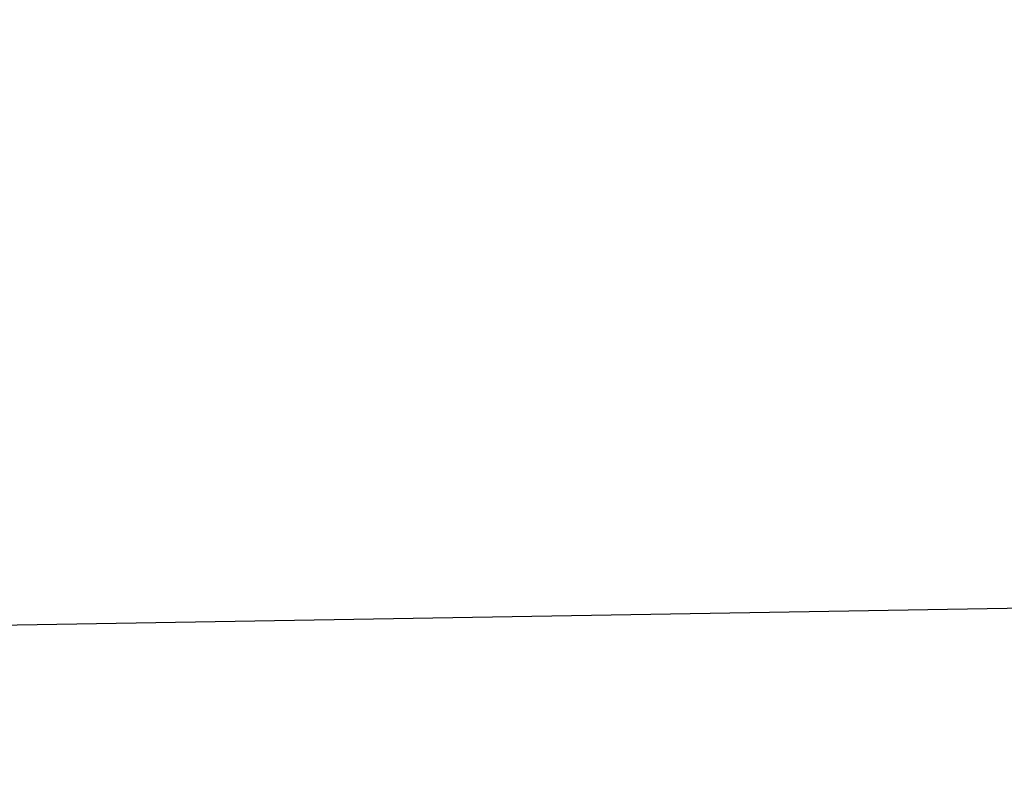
# Model space of a CAD drawing. Header units: millimetres. Extents: x 21386 to 53932, y 2479 to 21293.
# Tile 170 of 256: x 25314 to 28131, y 19161 to 21293. Entities that reach past the tile are written whole.
import ezdxf

# ---------------------------------------------------------------- set-up
doc = ezdxf.new("R2010")
doc.units = ezdxf.units.MM

msp = doc.modelspace()

# ---------------------------------------------------------------- hatches: boundary and pattern name
at = {"true_color": 0x991b1e}
h = msp.add_hatch(dxfattribs=at)
h.set_pattern_fill('ANGLE', color=244)
h.set_pattern_definition([(0, (53931.5776, 21292.9636), (0, 6.985), [5.08, -1.905]), (90, (53931.5776, 21292.9636), (-6.985, 4e-16), [5.08, -1.905])])
edge = h.paths.add_edge_path()
edge.add_arc((37926.5, 20210.4), 1082.6, 0, 360)
edge = h.paths.add_edge_path()
edge.add_arc((42981.3, 19576.5), 1082.6, 0, 360)
edge = h.paths.add_edge_path()
edge.add_arc((47506.6, 19702.1), 1082.6, 0, 360)
edge = h.paths.add_edge_path()
edge.add_arc((52112.8, 19768.9), 1082.6, 0, 360)
edge = h.paths.add_edge_path()
edge.add_arc((52849, 11937.7), 1082.6, 0, 360)
edge = h.paths.add_edge_path()
edge.add_arc((52836.7, 3941.7), 1082.6, 0, 360)
edge = h.paths.add_edge_path()
edge.add_arc((47776.4, 3941.7), 1082.6, 0, 360)
edge = h.paths.add_edge_path()
edge.add_arc((43044.6, 3810.4), 1082.6, 0, 360)
edge = h.paths.add_edge_path()
edge.add_arc((37610, 3562.3), 1082.6, 0, 360)
edge = h.paths.add_edge_path()
edge.add_arc((32628.2, 3941.7), 1082.6, 0, 360)
edge = h.paths.add_edge_path()
edge.add_arc((27455.1, 4020.1), 1082.6, 0, 360)
edge = h.paths.add_edge_path()
edge.add_arc((22468.8, 4484.6), 1082.6, 0, 360)
edge = h.paths.add_edge_path()
edge.add_arc((22707.3, 11489.3), 1082.6, 0, 360)
at = {"true_color": 0xf7f281}
h = msp.add_hatch(dxfattribs=at)
h.set_pattern_fill('ANGLE', color=51)
h.set_pattern_definition([(0, (53646.573, 20958.8294), (0, 6.985), [5.08, -1.905]), (90, (53646.573, 20958.8294), (-6.985, 4e-16), [5.08, -1.905])])
edge = h.paths.add_edge_path()
edge.add_arc((22446.2, 4412.9), 820.1, 0, 360)
edge = h.paths.add_edge_path()
edge.add_arc((27432.5, 3948.5), 820.1, 0, 360)
edge = h.paths.add_edge_path()
edge.add_arc((32605.6, 3870.1), 820.1, 0, 360)
edge = h.paths.add_edge_path()
edge.add_arc((37587.4, 3490.6), 820.1, 0, 360)
edge = h.paths.add_edge_path()
edge.add_arc((43022.1, 3738.7), 820.1, 0, 360)
edge = h.paths.add_edge_path()
edge.add_arc((47753.8, 3870.1), 820.1, 0, 360)
edge = h.paths.add_edge_path()
edge.add_arc((52814.1, 3870.1), 820.1, 0, 360)
edge = h.paths.add_edge_path()
edge.add_arc((52826.5, 11866), 820.1, 0, 360)
edge = h.paths.add_edge_path()
edge.add_arc((52090.2, 19697.2), 820.1, 0, 360)
edge = h.paths.add_edge_path()
edge.add_arc((47484, 19630.5), 820.1, 0, 360)
edge = h.paths.add_edge_path()
edge.add_arc((42958.8, 19504.9), 820.1, 0, 360)
edge = h.paths.add_edge_path()
edge.add_arc((37903.9, 20138.7), 820.1, 0, 360)
edge = h.paths.add_edge_path()
edge.add_arc((32744.3, 19802.2), 820.1, 0, 360)
at = {"true_color": 0x58ba48}
h = msp.add_hatch(dxfattribs=at)
h.set_pattern_fill('ANGLE', color=85)
h.set_pattern_definition([(0, (33849.46, 20956.414), (0, 6.985), [5.08, -1.905]), (90, (33849.46, 20956.414), (-6.985, 4e-16), [5.08, -1.905])])
edge = h.paths.add_edge_path()
edge.add_arc((32766.9, 19873.8), 1082.6, 0, 360)
edge = h.paths.add_edge_path()
edge.add_arc((23403.7, 19530.3), 1082.6, 0, 360)
at = {"true_color": 0xf7f281}
h = msp.add_hatch(dxfattribs=at)
h.set_pattern_fill('ANGLE', color=51)
h.set_pattern_definition([(0, (33564.456, 20622.28), (0, 6.985), [5.08, -1.905]), (90, (33564.456, 20622.28), (-6.985, 4e-16), [5.08, -1.905])])
edge = h.paths.add_edge_path()
edge.add_arc((32744.3, 19802.2), 820.1, 0, 360)
edge = h.paths.add_edge_path()
edge.add_arc((27432.5, 3948.5), 820.1, 0, 360)
edge = h.paths.add_edge_path()
edge.add_arc((22446.2, 4412.9), 820.1, 0, 360)

# ---------------------------------------------------------------- linework, layer by layer
at = {"color": 146, "true_color": 0x105689}
msp.add_line((28318.3, 19612.3), (23403.7, 19530.3), dxfattribs=at)

doc.saveas('drawing.dxf')
